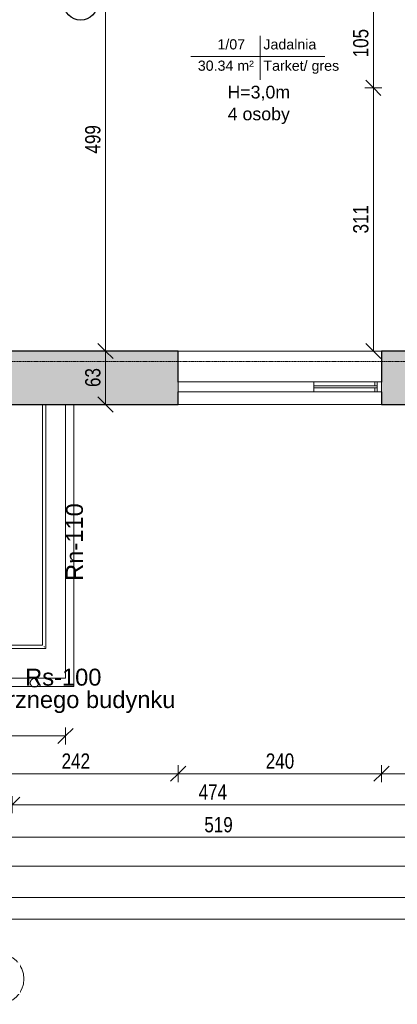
# Model space of a CAD drawing. Header units: centimetres. Extents: x 14785 to 20067, y -11124 to -8451.
# Tile 8 of 26: x 16850 to 17295, y -11124 to -9962. Entities that reach past the tile are written whole.
import ezdxf

# ---------------------------------------------------------------- set-up
doc = ezdxf.new("R2010")
doc.units = ezdxf.units.CM
doc.header["$XCLIPFRAME"] = 2
doc.linetypes.add('Linia siatki', pattern=[0.9925, 0.47, -0.2175, 0.0875, -0.2175])
doc.linetypes.add('Linia wyrównania', pattern=[0.32004, 0.16002, -0.16002])
for name, color, linetype, lineweight in [('A-ANNO-DIMS', 211, 'Continuous', 9), ('A-ANNO-DIMS-100', 211, 'Continuous', 9), ('A-AREA', 32, 'Continuous', 9), ('A-AREA-IDEN', 2, 'Continuous', 9), ('A-DETL-MEDM', 33, 'Continuous', 25), ('A-DETL-THIN', 151, 'Continuous', 9), ('A-FLOR', 192, 'Continuous', 9), ('A-FLOR-HRAL', 11, 'Continuous', 9), ('A-GLAZ', 151, 'Continuous', 9), ('A-WALL', 113, 'Continuous', 9), ('A-WALL-PATT', 111, 'Continuous', 25), ('G-ANNO-REFR', 1, 'Linia wyrównania', 9), ('G-ANNO-TEXT', 231, 'Continuous', 9), ('S-GRID', 1, 'Continuous', 9), ('S-GRID-IDEN', 1, 'Continuous', 9)]:
    doc.layers.add(name, color=color, linetype=linetype, lineweight=lineweight)
doc.styles.add('Arial', font='arial.ttf', dxfattribs={"height": 25})
doc.styles.add('Arial_1', font='arial.ttf', dxfattribs={"height": 12})
doc.styles.add('Arial_3', font='arial.ttf', dxfattribs={"height": 15})
doc.styles.add('Arial_4', font='arial.ttf', dxfattribs={"width": 0.8, "height": 18})
doc.styles.add('Arial_5', font='arial.ttf', dxfattribs={"height": 20})
doc.dimstyles.new('Przekątna_-_1_8_mm_Arial', dxfattribs={"dimscale": 30.48, "dimtxt": 18.364669, "dimasz": 0.590551, "dimexe": 0.328084, "dimexo": 0.0625, "dimgap": 0.016404, "dimtad": 1, "dimdec": 0, "dimdsep": 46, "dimtxsty": 'Arial_4', "dimblk1": 'OBLIQUE', "dimblk2": 'OBLIQUE', "dimsah": 1, "dimcen": 0.09, "dimazin": 0, "dimtfac": 1, "dimtdec": 4, "dimtix": 1, "dimtmove": 0, "dimatfit": 3, "dimfxl": 0.328084, "dimfxlon": 1, "dimtvp": 1, "dimtolj": 1, "dimtzin": 0, "dimarcsym": 2})
picture_1 = doc.add_image_def('image1.png', size_in_pixel=(425, 587))

# ---------------------------------------------------------------- blocks, each defined once
blk = doc.blocks.new('Aluminum_1 szybowe - Okno 240_265 p_85-591871-4_Poziom piętra')
at = {"layer": 'A-GLAZ', "lineweight": 18}
for p, q in [((-132.1, 19.2), (-137.2, 19.2)), ((-137.2, 19.2), (-137.2, 7.7)), ((-132.1, 7.7), (-132.1, 19.2)), ((-57.2, 14.7), (-132.1, 14.7)), ((-132.1, 14.7), (-132.1, 12.2)), ((-132.1, 12.2), (-57.2, 12.2)), ((-137.2, 7.7), (-132.1, 7.7))]:
    blk.add_line(p, q, dxfattribs=at)
at = {"layer": 'A-GLAZ'}
for p, q in [((-129.5, 19.2), (-57.2, 19.2)), ((-57.2, 7.7), (-129.5, 7.7))]:
    blk.add_line(p, q, dxfattribs=at)
blk = doc.blocks.new('Typ poręczy górnej - Górna poręcz_wewnętrzny_-564454-4_Poziom piętra')
at = {"layer": 'A-FLOR-HRAL'}
for p, q in [((16161.6, -10415.7), (16161.6, -10703.7)), ((16165.6, -10699.7), (16165.6, -10415.7)), ((16876.6, -10415.7), (16876.6, -10699.7)), ((16880.6, -10703.7), (16880.6, -10415.7)), ((16876.6, -10699.7), (16165.6, -10699.7)), ((16161.6, -10703.7), (16880.6, -10703.7))]:
    blk.add_line(p, q, dxfattribs=at)
for points, knots in [([(16163.4, -10701.9), (16163.4, -10701.9), (16163.5, -10701.8), (16163.6, -10701.7), (16163.7, -10701.6), (16163.8, -10701.5), (16163.9, -10701.5)], [0.46272837, 0.46272837, 0.46272837, 0.46272837, 0.47916667, 0.5, 0.52083333, 0.53727163, 0.53727163, 0.53727163, 0.53727163]), ([(16879, -10702.1), (16878.9, -10702), (16878.9, -10702), (16878.8, -10701.8), (16878.6, -10701.7), (16878.5, -10701.6), (16878.4, -10701.5), (16878.4, -10701.5)], [0.4443046, 0.4443046, 0.4443046, 0.4443046, 0.45833333, 0.47916667, 0.5, 0.52083333, 0.53727163, 0.53727163, 0.53727163, 0.53727163])]:
    blk.add_open_spline(points, degree=3, knots=knots, dxfattribs=at)
blk = doc.blocks.new('Typ poręczy górnej - Górna poręcz_wewnętrzny_-V2-4_Poziom piętra')
at = {"layer": 'A-FLOR-HRAL'}
for p, q in [((16161.6, -10415.7), (16161.6, -10703.7)), ((16165.6, -10415.7), (16165.6, -10699.7)), ((16876.6, -10699.7), (16876.6, -10415.7)), ((16880.6, -10703.7), (16880.6, -10415.7)), ((16165.6, -10699.7), (16876.6, -10699.7)), ((16161.6, -10703.7), (16880.6, -10703.7))]:
    blk.add_line(p, q, dxfattribs=at)
blk = doc.blocks.new('Aluminum_2 szybowe - 160x140-603873-4_Poziom piętra')
at = {"layer": 'A-GLAZ', "lineweight": 18}
for p, q in [((-132.1, 19.2), (-134.6, 19.2)), ((-132.1, 14.7), (-132.1, 19.2)), ((-132.1, 7.7), (-132.1, 12.2)), ((-134.6, 7.7), (-132.1, 7.7))]:
    blk.add_line(p, q, dxfattribs=at)
at = {"layer": 'A-GLAZ'}
for p, q in [((-132.1, 19.2), (-59.7, 19.2)), ((-59.7, 7.7), (-132.1, 7.7))]:
    blk.add_line(p, q, dxfattribs=at)
blk = doc.blocks.new('Aluminum_2 szybowe - 160x140-V3-4_Poziom piętra')
at = {"layer": 'A-GLAZ'}
for p, q in [((-137.2, 19.2), (22.8, 19.2)), ((-137.2, 7.7), (-137.2, 19.2)), ((22.8, 19.2), (22.8, 7.7)), ((22.8, 7.7), (-137.2, 7.7))]:
    blk.add_line(p, q, dxfattribs=at)
blk = doc.blocks.new('Siatka - M_Symbol siatki - okrąg-11506-4_Poziom piętra')
at = {"layer": 'S-GRID-IDEN'}
blk.add_circle((0, 0), 0.3, dxfattribs=at)
blk = doc.blocks.new('Etyk_pom_1_mala - Etyk_pom_1_mala-219433-4_Poziom piętra')
at = {"layer": 'A-AREA-IDEN'}
for p, q in [((-0.096, 0.144), (-0.096, -0.378)), ((-0.915, -0.101), (0.666, -0.101))]:
    blk.add_line(p, q, dxfattribs=at)
blk = doc.blocks.new('DIMBLOCK80-4_Poziom piętra')
at = {"layer": 'A-ANNO-DIMS-100'}
for p, q in [((16794.6, -10851.5), (16785.6, -10860.5)), ((16794.6, -10851.5), (16794.6, -10841.5)), ((16794.6, -10851.5), (16803.6, -10842.5)), ((16794.6, -10851.5), (17036.6, -10851.5)), ((16794.6, -10851.5), (16794.6, -10861.5)), ((17036.6, -10851.5), (17027.6, -10860.5)), ((17036.6, -10851.5), (17036.6, -10841.5)), ((17036.6, -10851.5), (17045.6, -10842.5)), ((17036.6, -10851.5), (17036.6, -10861.5))]:
    blk.add_line(p, q, dxfattribs=at)
at = {"layer": 'A-ANNO-DIMS-100', "color": 0, "insert": (16899.1, -10827.6), "char_height": 18, "width": 39.668, "attachment_point": 1, "line_spacing_factor": 0.941778, "style": 'Arial_4'}
blk.add_mtext('242', dxfattribs=at)
blk = doc.blocks.new('_Oblique')
at = {"color": 0, "linetype": 'ByBlock', "lineweight": -2}
blk.add_line((-0.5, -0.5), (0.5, 0.5), dxfattribs=at)
blk = doc.blocks.new('DIMBLOCK81-4_Poziom piętra')
at = {"layer": 'A-ANNO-DIMS-100'}
for p, q in [((17036.6, -10851.5), (17027.6, -10860.5)), ((17036.6, -10851.5), (17036.6, -10841.5)), ((17036.6, -10851.5), (17045.6, -10842.5)), ((17036.6, -10851.5), (17276.6, -10851.5)), ((17036.6, -10851.5), (17036.6, -10861.5)), ((17276.6, -10851.5), (17267.6, -10860.5)), ((17276.6, -10851.5), (17276.6, -10841.5)), ((17276.6, -10851.5), (17285.6, -10842.5)), ((17276.6, -10851.5), (17276.6, -10861.5))]:
    blk.add_line(p, q, dxfattribs=at)
at = {"layer": 'A-ANNO-DIMS-100', "color": 0, "insert": (17140.1, -10827.6), "char_height": 18, "width": 39.668, "attachment_point": 1, "line_spacing_factor": 0.941778, "style": 'Arial_4'}
blk.add_mtext('240', dxfattribs=at)
blk = doc.blocks.new('DIMBLOCK82-4_Poziom piętra')
at = {"layer": 'A-ANNO-DIMS-100'}
for p, q in [((17276.6, -10851.5), (17267.6, -10860.5)), ((17276.6, -10851.5), (17276.6, -10841.5)), ((17276.6, -10851.5), (17285.6, -10842.5)), ((17276.6, -10851.5), (17473.6, -10851.5)), ((17276.6, -10851.5), (17276.6, -10861.5)), ((17473.6, -10851.5), (17464.6, -10860.5)), ((17473.6, -10851.5), (17473.6, -10841.5)), ((17473.6, -10851.5), (17482.6, -10842.5)), ((17473.6, -10851.5), (17473.6, -10861.5))]:
    blk.add_line(p, q, dxfattribs=at)
at = {"layer": 'A-ANNO-DIMS-100', "color": 0, "insert": (17358.6, -10827.6), "char_height": 18, "width": 39.668, "attachment_point": 1, "line_spacing_factor": 0.941778, "style": 'Arial_4'}
blk.add_mtext('197', dxfattribs=at)
blk = doc.blocks.new('DIMBLOCK92-4_Poziom piętra')
at = {"layer": 'A-ANNO-DIMS-100'}
for p, q in [((16840.6, -10888.1), (16840.6, -10878.1)), ((16840.6, -10888.1), (16849.6, -10879.1)), ((17314.1, -10888.1), (17314.1, -10878.1)), ((17314.1, -10888.1), (17323.1, -10879.1)), ((16840.6, -10888.1), (16831.6, -10897.1)), ((16840.6, -10888.1), (17314.1, -10888.1)), ((16840.6, -10888.1), (16840.6, -10898.1)), ((17314.1, -10888.1), (17305.1, -10897.1)), ((17314.1, -10888.1), (17314.1, -10898.1))]:
    blk.add_line(p, q, dxfattribs=at)
at = {"layer": 'A-ANNO-DIMS-100', "color": 0, "insert": (17060.8, -10864.2), "char_height": 18, "width": 39.668, "attachment_point": 1, "line_spacing_factor": 0.941778, "style": 'Arial_4'}
blk.add_mtext('474', dxfattribs=at)
blk = doc.blocks.new('DIMBLOCK101-4_Poziom piętra')
at = {"layer": 'A-ANNO-DIMS-100'}
for p, q in [((16824.6, -10926.6), (16824.6, -10916.6)), ((16824.6, -10926.6), (16833.6, -10917.6)), ((17343.6, -10926.6), (17343.6, -10916.6)), ((17343.6, -10926.6), (17352.6, -10917.6)), ((16824.6, -10926.6), (16815.6, -10935.6)), ((16824.6, -10926.6), (17343.6, -10926.6)), ((16824.6, -10926.6), (16824.6, -10936.6)), ((17343.6, -10926.6), (17334.6, -10935.6)), ((17343.6, -10926.6), (17343.6, -10936.6))]:
    blk.add_line(p, q, dxfattribs=at)
at = {"layer": 'A-ANNO-DIMS-100', "color": 0, "insert": (17067.6, -10902.7), "char_height": 18, "width": 39.668, "attachment_point": 1, "line_spacing_factor": 0.941778, "style": 'Arial_4'}
blk.add_mtext('519', dxfattribs=at)
blk = doc.blocks.new('DIMBLOCK106-4_Poziom piętra')
at = {"layer": 'A-ANNO-DIMS-100'}
for p, q in [((16794.6, -10960.8), (16794.6, -10950.8)), ((16794.6, -10960.8), (16803.6, -10951.8)), ((17920.6, -10960.8), (17920.6, -10950.8)), ((17920.6, -10960.8), (17929.6, -10951.8)), ((16794.6, -10960.8), (16785.6, -10969.8)), ((16794.6, -10960.8), (17920.6, -10960.8)), ((16794.6, -10960.8), (16794.6, -10970.8)), ((17920.6, -10960.8), (17911.6, -10969.8)), ((17920.6, -10960.8), (17920.6, -10970.8))]:
    blk.add_line(p, q, dxfattribs=at)
at = {"layer": 'A-ANNO-DIMS-100', "color": 0, "insert": (17335.6, -10936.9), "char_height": 18, "width": 52.89, "attachment_point": 1, "line_spacing_factor": 0.941778, "style": 'Arial_4'}
blk.add_mtext('1126', dxfattribs=at)
blk = doc.blocks.new('DIMBLOCK107-4_Poziom piętra')
at = {"layer": 'A-ANNO-DIMS-100'}
for p, q in [((15120.6, -10997.5), (15120.6, -10987.5)), ((15120.6, -10997.5), (15129.6, -10988.5)), ((17920.6, -10997.5), (17920.6, -10987.5)), ((17920.6, -10997.5), (17929.6, -10988.5)), ((15120.6, -10997.5), (15111.6, -11006.5)), ((15120.6, -10997.5), (17920.6, -10997.5)), ((15120.6, -10997.5), (15120.6, -11007.5)), ((17920.6, -10997.5), (17911.6, -11006.5)), ((17920.6, -10997.5), (17920.6, -11007.5))]:
    blk.add_line(p, q, dxfattribs=at)
at = {"layer": 'A-ANNO-DIMS-100', "color": 0, "insert": (16498.6, -10973.6), "char_height": 18, "width": 52.89, "attachment_point": 1, "line_spacing_factor": 0.941778, "style": 'Arial_4'}
blk.add_mtext('2800', dxfattribs=at)
blk = doc.blocks.new('DIMBLOCK135-4_Poziom piętra')
at = {"layer": 'A-ANNO-DIMS-100'}
for p, q in [((16138.6, -10807), (16138.6, -10797)), ((16138.6, -10807), (16147.6, -10798)), ((16903.6, -10807), (16903.6, -10797)), ((16903.6, -10807), (16912.6, -10798)), ((16138.6, -10807), (16129.6, -10816)), ((16138.6, -10807), (16903.6, -10807)), ((16138.6, -10807), (16138.6, -10817)), ((16903.6, -10807), (16894.6, -10816)), ((16903.6, -10807), (16903.6, -10817))]:
    blk.add_line(p, q, dxfattribs=at)
at = {"layer": 'A-ANNO-DIMS-100', "color": 0, "insert": (16504.6, -10783.1), "char_height": 18, "width": 39.668, "attachment_point": 1, "line_spacing_factor": 0.941778, "style": 'Arial_4'}
blk.add_mtext('765', dxfattribs=at)
blk = doc.blocks.new('DIMBLOCK231-4_Poziom piętra')
at = {"layer": 'A-ANNO-DIMS-100'}
for p, q in [((16950.8, -10352.7), (16940.8, -10352.7)), ((16950.8, -10352.7), (16941.8, -10343.7)), ((16950.8, -10415.7), (16950.8, -10352.7)), ((16950.8, -10352.7), (16959.8, -10361.7)), ((16950.8, -10352.7), (16960.8, -10352.7)), ((16950.8, -10415.7), (16941.8, -10406.7)), ((16950.8, -10415.7), (16940.8, -10415.7)), ((16950.8, -10415.7), (16959.8, -10424.7)), ((16950.8, -10415.7), (16960.8, -10415.7))]:
    blk.add_line(p, q, dxfattribs=at)
at = {"layer": 'A-ANNO-DIMS-100', "color": 0, "insert": (16926.9, -10395.2), "char_height": 18, "width": 26.445, "attachment_point": 1, "rotation": 90, "line_spacing_factor": 0.941778, "style": 'Arial_4'}
blk.add_mtext('63', dxfattribs=at)
blk = doc.blocks.new('DIMBLOCK232-4_Poziom piętra')
at = {"layer": 'A-ANNO-DIMS-100'}
for p, q in [((16950.8, -9853.7), (16941.8, -9844.7)), ((16950.8, -9853.7), (16940.8, -9853.7)), ((16950.8, -10352.7), (16950.8, -9853.7)), ((16950.8, -9853.7), (16959.8, -9862.7)), ((16950.8, -9853.7), (16960.8, -9853.7)), ((16950.8, -10352.7), (16940.8, -10352.7)), ((16950.8, -10352.7), (16941.8, -10343.7)), ((16950.8, -10352.7), (16959.8, -10361.7)), ((16950.8, -10352.7), (16960.8, -10352.7))]:
    blk.add_line(p, q, dxfattribs=at)
at = {"layer": 'A-ANNO-DIMS-100', "color": 0, "insert": (16926.9, -10119.7), "char_height": 18, "width": 39.668, "attachment_point": 1, "rotation": 90, "line_spacing_factor": 0.941778, "style": 'Arial_4'}
blk.add_mtext('499', dxfattribs=at)
blk = doc.blocks.new('DIMBLOCK245-4_Poziom piętra')
at = {"layer": 'A-ANNO-DIMS-100'}
for p, q in [((17267.1, -9937.2), (17258.1, -9928.2)), ((17267.1, -9937.2), (17257.1, -9937.2)), ((17267.1, -9937.2), (17267.1, -10042.2)), ((17267.1, -9937.2), (17276.1, -9946.2)), ((17267.1, -9937.2), (17277.1, -9937.2)), ((17267.1, -10042.2), (17258.1, -10033.2)), ((17267.1, -10042.2), (17257.1, -10042.2)), ((17267.1, -10042.2), (17276.1, -10051.2)), ((17267.1, -10042.2), (17277.1, -10042.2))]:
    blk.add_line(p, q, dxfattribs=at)
at = {"layer": 'A-ANNO-DIMS-100', "color": 0, "insert": (17243.2, -10006.2), "char_height": 18, "width": 39.668, "attachment_point": 1, "rotation": 90, "line_spacing_factor": 0.941778, "style": 'Arial_4'}
blk.add_mtext('105', dxfattribs=at)
blk = doc.blocks.new('DIMBLOCK246-4_Poziom piętra')
at = {"layer": 'A-ANNO-DIMS-100'}
for p, q in [((17267.1, -10042.2), (17258.1, -10033.2)), ((17267.1, -10042.2), (17257.1, -10042.2)), ((17267.1, -10042.2), (17267.1, -10352.7)), ((17267.1, -10042.2), (17276.1, -10051.2)), ((17267.1, -10042.2), (17277.1, -10042.2)), ((17267.1, -10352.7), (17257.1, -10352.7)), ((17267.1, -10352.7), (17258.1, -10343.7)), ((17267.1, -10352.7), (17276.1, -10361.7)), ((17267.1, -10352.7), (17277.1, -10352.7))]:
    blk.add_line(p, q, dxfattribs=at)
at = {"layer": 'A-ANNO-DIMS-100', "color": 0, "insert": (17243.2, -10214), "char_height": 18, "width": 39.668, "attachment_point": 1, "rotation": 90, "line_spacing_factor": 0.941778, "style": 'Arial_4'}
blk.add_mtext('311', dxfattribs=at)

msp = doc.modelspace()

# ---------------------------------------------------------------- hatches: boundary and pattern name
at = {"layer": 'A-WALL-PATT', "lineweight": 9}
h = msp.add_hatch(color=256, dxfattribs=at)
h.paths.add_polyline_path([(17276.62, -10415.71), (17342.62, -10415.71), (17342.62, -10352.71), (17276.62, -10352.71), (17276.62, -10400.71)])
h.paths.add_polyline_path([(16813.06, -10415.71), (17036.62, -10415.71), (17036.62, -10352.71), (16794.62, -10352.71), (16794.62, -10415.71)])

# ---------------------------------------------------------------- linework, layer by layer
at = {"layer": 'A-AREA'}
for p, q in [((16903.62, -10738.71), (16903.62, -10415.71)), ((16138.62, -10738.71), (16903.62, -10738.71))]:
    msp.add_line(p, q, dxfattribs=at)
at = {"layer": 'A-DETL-MEDM'}
msp.add_circle((16921.59, -9942.21), 20, dxfattribs=at)
at = {"layer": 'A-DETL-THIN'}
for p, q in [((16913.62, -10415.71), (16913.62, -10748.71)), ((16913.62, -10748.71), (16128.62, -10748.71))]:
    msp.add_line(p, q, dxfattribs=at)
msp.add_circle((16866.95, -10744.29), 5, dxfattribs=at)
at = {"layer": 'A-FLOR'}
for p, q in [((16903.62, -10738.71), (16903.62, -10415.71)), ((16138.62, -10738.71), (16903.62, -10738.71))]:
    msp.add_line(p, q, dxfattribs=at)
at = {"layer": 'A-WALL', "lineweight": 25}
for p, q in [((17036.62, -10352.71), (16840.62, -10352.71)), ((17036.62, -10389.28), (17036.62, -10352.71)), ((17314.12, -10352.71), (17276.62, -10352.71)), ((17276.62, -10352.71), (17276.62, -10389.28)), ((17036.62, -10415.71), (17036.62, -10400.71)), ((17276.62, -10400.71), (17276.62, -10415.71)), ((16794.62, -10415.71), (17036.62, -10415.71)), ((17276.62, -10415.71), (17473.62, -10415.71))]:
    msp.add_line(p, q, dxfattribs=at)
at = {"layer": 'A-WALL'}
for p, q in [((17036.62, -10352.71), (17276.62, -10352.71)), ((17276.62, -10415.71), (17036.62, -10415.71))]:
    msp.add_line(p, q, dxfattribs=at)
at = {"layer": 'S-GRID', "linetype": 'Linia siatki'}
msp.add_line((14793.33, -10364.96), (18286.21, -10364.96), dxfattribs=at)

# ---------------------------------------------------------------- block references
at = {"layer": 'A-AREA-IDEN', "xscale": 99.99999999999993, "yscale": 99.99999999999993, "zscale": 99.99999999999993}
msp.add_blockref('Etyk_pom_1_mala - Etyk_pom_1_mala-219433-4_Poziom piętra', (17143.25, -9994.99), dxfattribs=at)
at = {"layer": 'A-FLOR-HRAL'}
for name in ['Typ poręczy górnej - Górna poręcz_wewnętrzny_-564454-4_Poziom piętra', 'Typ poręczy górnej - Górna poręcz_wewnętrzny_-V2-4_Poziom piętra']:
    msp.add_blockref(name, (0, 0), dxfattribs=at)
at = {"layer": 'A-GLAZ', "rotation": 180}
for name, p in [('Aluminum_2 szybowe - 160x140-V3-4_Poziom piętra', (17059.46, -10381.56)), ('Aluminum_1 szybowe - Okno 240_265 p_85-591871-4_Poziom piętra', (17139.46, -10381.56)), ('Aluminum_2 szybowe - 160x140-603873-4_Poziom piętra', (17136.92, -10381.56))]:
    msp.add_blockref(name, p, dxfattribs=at)
at = {"layer": 'S-GRID-IDEN', "xscale": 99.99999999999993, "yscale": 99.99999999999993, "zscale": 99.99999999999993, "rotation": 180}
msp.add_blockref('Siatka - M_Symbol siatki - okrąg-11506-4_Poziom piętra', (16824.62, -11093.66), dxfattribs=at)

# ---------------------------------------------------------------- texts
at = {"layer": 'A-AREA-IDEN', "char_height": 12, "attachment_point": 1, "style": 'Arial_1'}
for s, insert, width in [('1/07', (17083.06, -9984.81), 42.4894), ('Jadalnia', (17137.33, -9984.81), 80.1687), ('30.34 m²', (17059.92, -10009.98), 85.7806), ('Tarket/ gres', (17137.33, -10009.98), 117.0464)]:
    msp.add_mtext(s, dxfattribs=dict(at, insert=insert, width=width))
at = {"layer": 'G-ANNO-TEXT', "color": 7, "attachment_point": 1}
for s, insert, char_height, width, style in [('H=3,0m', (17094.87, -10039.67), 15, 91.3924, 'Arial_3'), ('4 osoby', (17095.15, -10065.41), 15, 87.3839, 'Arial_3'), ('Rs-100', (16856.09, -10727.59), 20, 111.4346, 'Arial_5'), ('ądu zewnętrznego budynku', (16691.79, -10754.01), 20, 420.0843, 'Arial_5')]:
    msp.add_mtext(s, dxfattribs=dict(at, insert=insert, char_height=char_height, width=width, style=style))
at = {"layer": 'G-ANNO-TEXT', "color": 7, "insert": (16904.26, -10624), "char_height": 20, "width": 113.0379, "attachment_point": 1, "rotation": 90, "style": 'Arial_5'}
msp.add_mtext('Rn-110', dxfattribs=at)

# ---------------------------------------------------------------- dimensions: what is measured, and where the dimension line sits
at = {"layer": 'A-ANNO-DIMS'}
for base, p1, p2, override, picture, middle in [((16950.8, -9853.71), (16940.8, -10352.71), (16940.8, -9853.71), {"dimpost": '<>', "dimfxl": 499.003042}, 'DIMBLOCK232-4_Poziom piętra', (16941.11, -10103.21)), ((17267.07, -10042.21), (17277.07, -9937.21), (17277.07, -10042.21), {"dimpost": '<>', "dimfxl": 105}, 'DIMBLOCK245-4_Poziom piętra', (17257.38, -9989.71)), ((17267.06590096, -10352.7148915), (17277.06590096, -10042.2148915), (17277.06590096, -10352.7148915), {"dimpost": '<>', "dimfxl": 310.5}, 'DIMBLOCK246-4_Poziom piętra', (17257.36944797, -10197.4648915)), ((16950.8, -10352.71), (16940.8, -10415.71), (16940.8, -10352.71), {"dimpost": '<>', "dimfxl": 63}, 'DIMBLOCK231-4_Poziom piętra', (16941.11, -10384.21))]:
    dim = msp.add_linear_dim(base=base, p1=p1, p2=p2, angle=90, dimstyle='Przekątna_-_1_8_mm_Arial', override=override, dxfattribs=at)
    dim.commit()
    dim.dimension.update_dxf_attribs({"geometry": picture, "text_midpoint": middle})
for base, p1, p2, override, picture, middle in [((16903.62, -10806.97), (16138.62, -10796.97), (16903.62, -10796.97), {"dimpost": '<>', "dimfxl": 765}, 'DIMBLOCK135-4_Poziom piętra', (16521.12, -10797.28)), ((17036.62, -10851.51), (16794.62, -10841.51), (17036.62, -10841.51), {"dimpost": '<>', "dimfxl": 242}, 'DIMBLOCK80-4_Poziom piętra', (16915.62, -10841.97)), ((17276.62, -10851.51), (17036.62, -10841.51), (17276.62, -10841.51), {"dimpost": '<>', "dimfxl": 240}, 'DIMBLOCK81-4_Poziom piętra', (17156.62, -10841.82)), ((17473.62, -10851.51), (17276.62, -10841.51), (17473.62, -10841.51), {"dimpost": '<>', "dimfxl": 197}, 'DIMBLOCK82-4_Poziom piętra', (17375.12, -10841.82)), ((17314.12255481, -10888.05387144), (16840.62255481, -10878.05387144), (17314.12255481, -10878.05387144), {"dimpost": '<>', "dimfxl": 473.5}, 'DIMBLOCK92-4_Poziom piętra', (17077.37255481, -10878.55387139)), ((17343.62, -10926.59), (16824.62, -10916.59), (17343.62, -10916.59), {"dimpost": '<>', "dimfxl": 519}, 'DIMBLOCK101-4_Poziom piętra', (17084.12, -10916.9)), ((17920.62, -10960.76), (16794.62, -10950.76), (17920.62, -10950.76), {"dimpost": '<>', "dimfxl": 1126}, 'DIMBLOCK106-4_Poziom piętra', (17357.62, -10951.07)), ((17920.62, -10997.51), (15120.62, -10987.51), (17920.62, -10987.51), {"dimpost": '<>', "dimfxl": 2800}, 'DIMBLOCK107-4_Poziom piętra', (16520.62, -10987.82))]:
    dim = msp.add_linear_dim(base=base, p1=p1, p2=p2, dimstyle='Przekątna_-_1_8_mm_Arial', override=override, dxfattribs=at)
    dim.commit()
    dim.dimension.update_dxf_attribs({"geometry": picture, "text_midpoint": middle})

# ---------------------------------------------------------------- pictures from other files: only their frames are drawn
at = {"layer": 'G-ANNO-REFR'}
image = msp.add_image(picture_1, insert=(13294.02, -10599.16), size_in_units=(1499.31, 2070.81), dxfattribs=at)
image.set_boundary_path([(422.208, 706.731), (422.208, -16.598), (1893.711, -16.598), (1893.711, 706.731), (422.208, 706.731)])
image.dxf.flags = 15

# ---------------------------------------------------------------- next in the draw order: texts
at = {"layer": 'S-GRID-IDEN', "insert": (16810.73, -11080.31), "char_height": 25, "width": 32.8692, "attachment_point": 1, "style": 'Arial', "bg_fill": 3, "box_fill_scale": 1.25, "bg_fill_color": 256, "bg_fill_true_color": 13158600, "bg_fill_transparency": 0}
msp.add_mtext('\\fArial|b0|i0|c238|p34|;G', dxfattribs=at)

doc.saveas('drawing.dxf')
